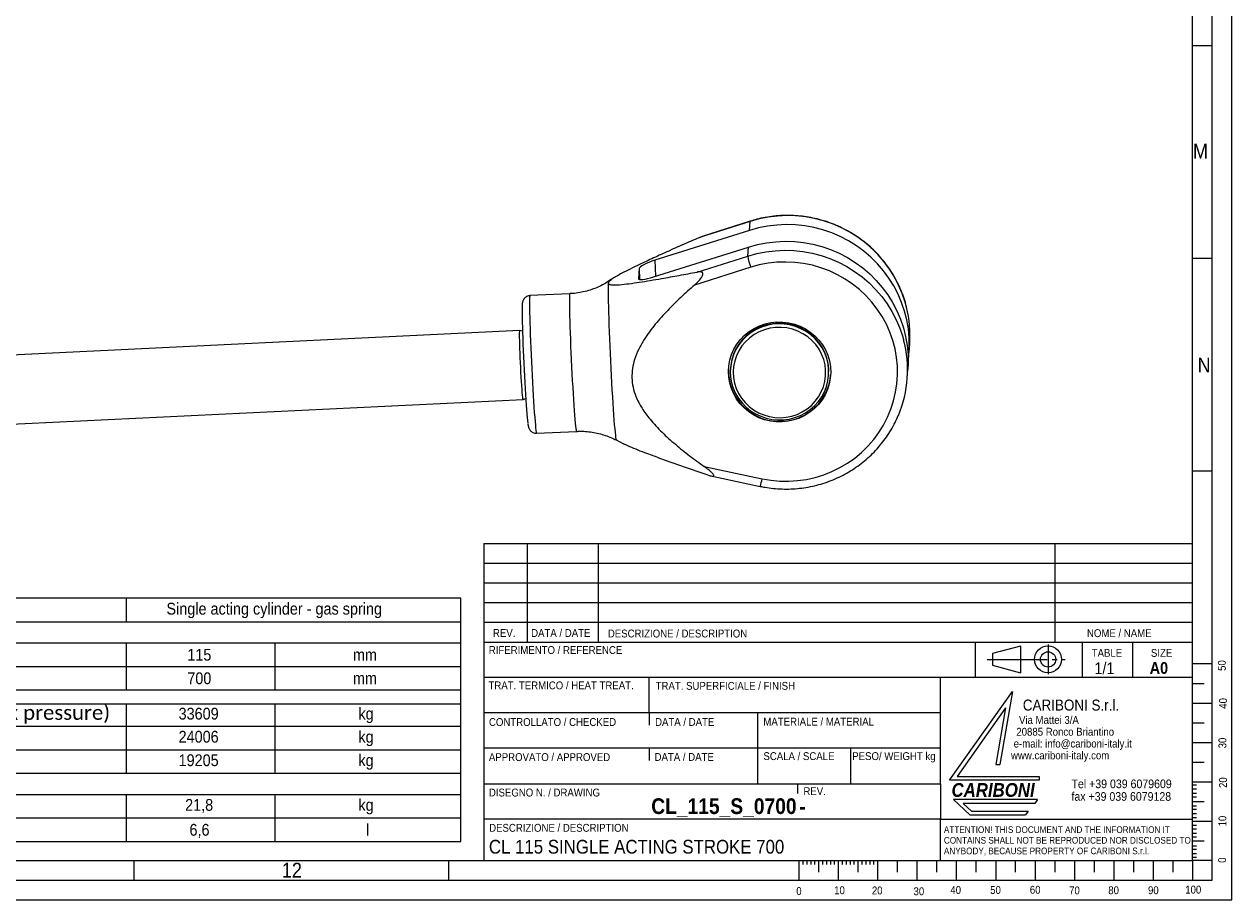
# Model space of a CAD drawing. Header units: millimetres. Extents: x 20 to 2358, y 20 to 1662.
# Tile 5 of 7: x 1744 to 2358, y 20 to 465. Entities that reach past the tile are written whole.
import ezdxf

# ---------------------------------------------------------------- set-up
doc = ezdxf.new("R2010")
doc.units = ezdxf.units.MM
doc.header["$LTSCALE"] = 2
doc.linetypes.add('SLD-Centro', pattern=[19.05, 15.24, -1.27, 1.27, -1.27])
doc.linetypes.add('SLD-Solido', pattern=[0])
doc.styles.add('SLDTEXTSTYLE0', font='GOTHIC.TTF', dxfattribs={"width": 0.913})
doc.styles.add('SLDTEXTSTYLE1', font='GOTHICB.TTF', dxfattribs={"width": 0.913})
doc.styles.add('SLDTEXTSTYLE2', font='GOTHICBI.TTF', dxfattribs={"width": 0.913})
doc.styles.add('SLDTEXTSTYLE3', font='CALIBRI.TTF')

# ---------------------------------------------------------------- blocks, each defined once
blk = doc.blocks.new('SW_NOTE_0')
at = {"color": 0, "linetype": 'Continuous', "lineweight": 0, "char_height": 4, "attachment_point": 1, "style": 'SLDTEXTSTYLE0'}
for s, insert in [('   Via Mattei 3/A', (0, 5.11)), ('  20885 Ronco Briantino', (0, -0.89)), (' e-mail: info@cariboni-italy.it', (0, -6.89)), ('www.cariboni-italy.com', (0, -12.89))]:
    blk.add_mtext(s, dxfattribs=dict(at, insert=insert))
blk = doc.blocks.new('SW_NOTE_1')
at = {"color": 0, "linetype": 'Continuous', "lineweight": 0, "char_height": 4.4, "attachment_point": 1, "style": 'SLDTEXTSTYLE0'}
for s, insert in [('Tel +39 039 6079609', (0, 5.62)), ('fax +39 039 6079128', (0, -0.78))]:
    blk.add_mtext(s, dxfattribs=dict(at, insert=insert))
blk = doc.blocks.new('SW_NOTE_2')
at = {"color": 0, "linetype": 'Continuous', "lineweight": 0, "char_height": 3.4, "attachment_point": 1, "style": 'SLDTEXTSTYLE0'}
for s, insert in [('ATTENTION! THIS DOCUMENT AND THE INFORMATION IT', (0, 4.34)), ('CONTAINS SHALL NOT BE REPRODUCED NOR DISCLOSED TO', (0, -1.06)), ('ANYBODY, BECAUSE PROPERTY OF CARIBONI S.r.l.', (0, -6.46))]:
    blk.add_mtext(s, dxfattribs=dict(at, insert=insert))
blk = doc.blocks.new('SW_TABLEANNOTATION_0')
at = {"color": 0, "linetype": 'SLD-Solido', "lineweight": 0}
for p, q in [((0, 0), (0, -123.58)), ((345.41, 0), (0, 0)), ((175.39, 0), (175.39, -11.95)), ((345.41, -123.58), (345.41, 0)), ((0, -11.95), (345.41, -11.95)), ((0, -22.69), (345.41, -22.69)), ((175.39, -22.69), (175.39, -46.59)), ((250.89, -22.69), (250.89, -46.59)), ((0, -34.64), (345.41, -34.64)), ((0, -46.59), (345.41, -46.59)), ((0, -53.57), (345.41, -53.57)), ((175.39, -53.57), (175.39, -88.94)), ((250.89, -53.57), (250.89, -88.94)), ((0, -65.05), (345.41, -65.05)), ((0, -76.99), (345.41, -76.99)), ((0, -88.94), (345.41, -88.94)), ((0, -99.69), (345.41, -99.69)), ((175.39, -99.69), (175.39, -123.58)), ((250.89, -99.69), (250.89, -123.58)), ((0, -111.63), (345.41, -111.63)), ((0, -123.58), (345.41, -123.58))]:
    blk.add_line(p, q, dxfattribs=at)
at = {"color": 0, "linetype": 'Continuous', "lineweight": 0, "attachment_point": 1}
for s, insert, char_height, style in [('Function', (3, -1.03), 7.408, 'SLDTEXTSTYLE3'), ('Single acting cylinder - gas spring', (195.89, -2.31), 6, 'SLDTEXTSTYLE0'), ('Bore', (3, -24.83), 7.408, 'SLDTEXTSTYLE3'), ('115', (206.49, -25.71), 6, 'SLDTEXTSTYLE0'), ('mm', (290.65, -25.71), 6, 'SLDTEXTSTYLE0'), ('Stroke', (3, -36.78), 7.408, 'SLDTEXTSTYLE3'), ('700', (206.49, -37.66), 6, 'SLDTEXTSTYLE0'), ('mm', (290.65, -37.66), 6, 'SLDTEXTSTYLE0'), ('Pull load @ 350 bar (max pressure)', (3, -54.37), 7.4083, 'SLDTEXTSTYLE3'), ('kg', (293.45, -55.64), 6, 'SLDTEXTSTYLE0'), ('33609', (202.06, -55.64), 6, 'SLDTEXTSTYLE0'), ('Pull load @ 250 bar', (3, -66.08), 7.4083, 'SLDTEXTSTYLE3'), ('24006', (202.06, -67.36), 6, 'SLDTEXTSTYLE0'), ('kg', (293.45, -67.36), 6, 'SLDTEXTSTYLE0'), ('Pull load @ 200 bar', (3, -78.03), 7.4083, 'SLDTEXTSTYLE3'), ('19205', (202.06, -79.3), 6, 'SLDTEXTSTYLE0'), ('kg', (293.45, -79.3), 6, 'SLDTEXTSTYLE0'), ('Approx. dry weight', (3, -100.72), 7.4083, 'SLDTEXTSTYLE3'), ('21,8', (205.38, -102), 6, 'SLDTEXTSTYLE0'), ('kg', (293.45, -102), 6, 'SLDTEXTSTYLE0'), ('Max oil volume', (3, -113.77), 7.4083, 'SLDTEXTSTYLE3'), ('6,6', (207.6, -114.65), 6, 'SLDTEXTSTYLE0'), ('l', (297.35, -114.65), 6, 'SLDTEXTSTYLE0')]:
    blk.add_mtext(s, dxfattribs=dict(at, insert=insert, char_height=char_height, style=style))

msp = doc.modelspace()

# ---------------------------------------------------------------- linework, layer by layer
at = {"color": 7, "linetype": 'SLD-Solido', "lineweight": 0}
for p, q in [((2358, 20), (2358, 1662)), ((2348, 30), (2348, 1652)), ((2338, 454), (2348, 454)), ((2338, 346), (2348, 346)), ((2338, 238), (2348, 238)), ((1978, 200.997), (2338, 200.997)), ((2000, 200.997), (2000, 150.997)), ((2036, 200.997), (2036, 150.997)), ((2268, 200.997), (2268, 150.997)), ((1978.009, 190.997), (2338.009, 190.997)), ((1978.009, 180.997), (2338.009, 180.997)), ((1978.009, 170.997), (2338.009, 170.997)), ((1978.009, 160.997), (2338.009, 160.997)), ((2227.503, 150.997), (2227.503, 132.997)), ((2250.626, 148.939), (2236.32, 145.087)), ((2250.626, 148.939), (2250.626, 135.389)), ((2282, 150.997), (2282, 132.997)), ((2307.472, 150.997), (2307.472, 132.997)), ((2236.32, 145.087), (2236.32, 139.241)), ((2236.32, 139.241), (2250.626, 135.389)), ((2338, 140), (2348, 140)), ((2338, 132.997), (1978, 132.997)), ((2062, 114.997), (2062, 132.997)), ((2210, 78.997), (2210, 132.997)), ((2338, 130), (2344, 130)), ((2214.561, 80.752), (2246.536, 125.849)), ((2246.536, 125.849), (2240.094, 88.701)), ((2243.055, 117.481), (2218.431, 82.752)), ((2243.055, 117.481), (2238.073, 88.752)), ((2338, 120), (2348, 120)), ((2210, 114.997), (1978, 114.997)), ((2062, 114.997), (2062, 108.799)), ((2117.086, 78.997), (2117.086, 114.997)), ((2338, 110), (2344, 110)), ((2338, 100), (2348, 100)), ((2210, 96.997), (1978, 96.997)), ((2062, 96.997), (2062, 90.837)), ((2164.217, 96.997), (2164.217, 78.997)), ((2238.073, 88.752), (2240.094, 88.701)), ((2338, 90), (2344, 90)), ((2260.094, 80.752), (2214.561, 80.752)), ((2218.431, 82.752), (2260.073, 82.752)), ((2260.073, 82.752), (2260.094, 80.752)), ((2338, 80), (2348, 80)), ((2137.23, 78.997), (2137.23, 74)), ((2338, 78.355), (2340, 78.355)), ((2338, 76.433), (2340, 76.433)), ((2338, 74.254), (2340, 74.254)), ((2259.242, 70.963), (2216.561, 70.963)), ((2216.561, 70.963), (2224.861, 63.13)), ((2221.562, 68.918), (2225.668, 65.043)), ((2257.856, 68.918), (2221.562, 68.918)), ((2259.242, 70.963), (2257.856, 68.918)), ((2338, 72.34), (2340, 72.34)), ((2338, 70), (2344, 70)), ((2338, 67.817), (2340, 67.817)), ((2224.861, 63.13), (2253.166, 63.13)), ((2225.668, 65.043), (2254.561, 65.043)), ((2254.561, 65.043), (2253.166, 63.13)), ((2338, 66.121), (2340, 66.121)), ((2338, 63.942), (2340, 63.942)), ((2338, 61.91), (2340, 61.91)), ((2210, 39.997), (2210, 60.997)), ((2210, 60.997), (2338, 60.997)), ((2338, 60), (2348, 60)), ((2338, 57.999), (2340, 57.999)), ((2338, 56.078), (2340, 56.078)), ((2338, 53.898), (2340, 53.898)), ((2338, 51.985), (2340, 51.985)), ((2338, 50), (2344, 50)), ((2338, 47.461), (2340, 47.461)), ((2338, 45.766), (2340, 45.766)), ((2338, 43.586), (2340, 43.586)), ((1800, 40), (1800, 30)), ((1960, 40), (1960, 30)), ((2138, 40), (2138, 30)), ((2140, 40), (2140, 38)), ((2142, 40), (2142, 38)), ((2144, 40), (2144, 38)), ((2146, 40), (2146, 38)), ((2148, 40), (2148, 34)), ((2150, 40), (2150, 38)), ((2152, 40), (2152, 38)), ((2154, 40), (2154, 38)), ((2156, 40), (2156, 38)), ((2158, 40), (2158, 30)), ((2160, 40), (2160, 38)), ((2162, 40), (2162, 38)), ((2164, 40), (2164, 38)), ((2166, 40), (2166, 38)), ((2168, 40), (2168, 34)), ((2170, 40), (2170, 38)), ((2172, 40), (2172, 38)), ((2174, 40), (2174, 38)), ((2176, 40), (2176, 38)), ((2178, 40), (2178, 30)), ((2188, 40), (2188, 34)), ((2198, 40), (2198, 30)), ((2208, 40), (2208, 34)), ((2218, 40), (2218, 30)), ((2228, 40), (2228, 34)), ((2238, 40), (2238, 30)), ((2248, 34), (2248, 40)), ((2258, 40), (2258, 30)), ((2268, 40), (2268, 34)), ((2278, 40), (2278, 30)), ((2288, 40), (2288, 34)), ((2298, 40), (2298, 30)), ((2308, 40), (2308, 34)), ((2318, 40), (2318, 30)), ((2328, 40), (2328, 34)), ((2338, 41.673), (2340, 41.673)), ((2338, 40), (2338, 30)), ((2348, 40), (2338, 40)), ((30, 30), (2348, 30)), ((20, 20), (2358, 20))]:
    msp.add_line(p, q, dxfattribs=at)
at = {"color": 7, "linetype": 'SLD-Solido', "lineweight": 15}
for p, q in [((2338, 40), (2338, 1642)), ((2113.266, 364.701), (2087.531, 356.589)), ((2113.311, 364.819), (2088.854, 357.11)), ((2112.948, 360.14), (2113.266, 364.701)), ((2112.948, 360.14), (2064.791, 344.96)), ((2087.531, 356.589), (2088.87, 357.061)), ((2064.198, 336.474), (2112.355, 351.655)), ((2112.036, 347.094), (2112.355, 351.655)), ((2086.301, 338.981), (2112.036, 347.094)), ((2056.797, 340.78), (2056.442, 335.689)), ((2113.511, 341.382), (2084.962, 332.383)), ((2043.997, 335.992), (2041.306, 334.26)), ((2021.61, 327.948), (2001.358, 326.971)), ((1996.21, 309.202), (1299.147, 275.558)), ((1997.564, 308.909), (1996.214, 309.202)), ((2193.999, 298.151), (2194.317, 302.712)), ((2103.251, 290.279), (2103.229, 289.961)), ((2193.087, 285.104), (2193.406, 289.665)), ((2153.108, 286.477), (2153.13, 286.795)), ((1300.834, 240.598), (1997.898, 274.243)), ((1997.901, 274.243), (1999.217, 274.665)), ((2004.733, 257.052), (2024.984, 258.03)), ((2045.197, 253.644), (2048.943, 251.715)), ((2089.927, 240.124), (2119.293, 233.92)), ((2093.262, 235.386), (2118.334, 230.089)), ((1978, 200.997), (1978, 39.997)), ((1978, 150.997), (2338, 150.997)), ((1978, 78.997), (2210, 78.997)), ((2210, 78.997), (2210, 60.997)), ((2210, 60.997), (1978, 60.997)), ((40, 40), (2338, 40)), ((1978, 39.997), (2338, 39.997))]:
    msp.add_line(p, q, dxfattribs=at)
at = {"color": 8, "linetype": 'SLD-Solido', "lineweight": 15}
for p, q in [((2064.791, 344.96), (2065.23, 336.799)), ((2056.797, 340.78), (2057.097, 335.209)), ((2056.442, 335.689), (2056.446, 335.603))]:
    msp.add_line(p, q, dxfattribs=at)
at = {"color": 7, "linetype": 'SLD-Centro', "lineweight": 0}
for p, q in [((2264.611, 149.741), (2264.611, 134.587)), ((2233.697, 142.164), (2273.333, 142.164))]:
    msp.add_line(p, q, dxfattribs=at)
at = {"color": 7, "linetype": 'SLD-Solido', "lineweight": 15, "flags": 128}
for points in [[(2193.55, 293.919), (2193.831, 296.216), (2194.125, 300.833), (2194.057, 305.459), (2193.628, 310.068), (2192.84, 314.633), (2191.699, 319.127), (2190.21, 323.524), (2188.383, 327.797), (2186.228, 331.924), (2183.757, 335.878), (2180.986, 339.638), (2177.93, 343.181), (2174.607, 346.486), (2171.036, 349.535), (2167.238, 352.31), (2163.236, 354.794), (2159.053, 356.972), (2154.712, 358.833), (2150.24, 360.365), (2145.663, 361.56), (2141.007, 362.41), (2136.299, 362.911), (2131.567, 363.059), (2126.838, 362.854), (2122.141, 362.296), (2117.501, 361.39), (2112.948, 360.14)], [(2112.355, 351.655), (2116.909, 352.904), (2121.548, 353.811), (2126.246, 354.368), (2130.974, 354.573), (2135.706, 354.425), (2140.414, 353.924), (2145.07, 353.074), (2149.648, 351.88), (2154.12, 350.348), (2158.46, 348.487), (2162.643, 346.308), (2166.646, 343.824), (2170.443, 341.05), (2174.014, 338.001), (2177.337, 334.695), (2180.393, 331.152), (2183.165, 327.392), (2185.635, 323.438), (2187.79, 319.312), (2189.618, 315.038), (2191.106, 310.641), (2192.248, 306.147), (2193.035, 301.583), (2193.464, 296.973), (2193.532, 292.347), (2193.406, 289.665)], [(2119.293, 233.92), (2123.769, 233.155), (2128.292, 232.741), (2132.833, 232.68), (2137.364, 232.972), (2141.855, 233.617), (2146.278, 234.608), (2150.605, 235.941), (2154.809, 237.607), (2158.863, 239.595), (2162.741, 241.893), (2166.418, 244.486), (2169.872, 247.357), (2173.08, 250.489), (2176.021, 253.861), (2178.678, 257.452), (2181.033, 261.24), (2183.072, 265.2), (2184.781, 269.306), (2186.149, 273.534), (2187.169, 277.856), (2187.833, 282.245), (2188.137, 286.672), (2188.079, 291.111), (2187.66, 295.532), (2186.882, 299.907), (2185.751, 304.209), (2184.272, 308.41), (2182.457, 312.484), (2180.316, 316.405), (2177.863, 320.148), (2175.114, 323.69), (2172.085, 327.006), (2168.797, 330.078), (2165.269, 332.885), (2161.525, 335.409), (2157.589, 337.634), (2153.484, 339.546), (2149.238, 341.134), (2144.877, 342.386), (2140.429, 343.296), (2135.923, 343.857), (2131.386, 344.065), (2126.847, 343.92), (2122.336, 343.422), (2117.881, 342.574), (2113.511, 341.382)], [(1997.363, 320.09), (1997.359, 319.28), (1997.367, 317.604), (1997.394, 315.635), (1997.44, 313.397), (1997.504, 310.914), (1997.586, 308.215), (1997.684, 305.331), (1997.798, 302.293), (1997.926, 299.136), (1998.067, 295.897), (1998.218, 292.611), (1998.38, 289.316), (1998.549, 286.05), (1998.723, 282.849), (1998.901, 279.75), (1999.081, 276.787), (1999.261, 273.995), (1999.438, 271.404), (1999.611, 269.045), (1999.778, 266.944), (1999.936, 265.125), (2000.084, 263.609), (2000.221, 262.411), (2000.225, 262.38)], [(2129.534, 262.842), (2126.511, 262.868), (2123.51, 263.237), (2120.572, 263.944), (2117.737, 264.979), (2115.043, 266.328), (2112.527, 267.974), (2110.222, 269.893), (2108.16, 272.06), (2106.368, 274.445), (2104.871, 277.017), (2103.689, 279.74), (2102.839, 282.578), (2102.33, 285.493), (2102.172, 288.444), (2102.364, 291.392), (2102.906, 294.297), (2103.789, 297.12), (2105.002, 299.823), (2106.529, 302.368), (2108.348, 304.723), (2110.435, 306.854), (2112.761, 308.733), (2115.297, 310.335), (2118.006, 311.637), (2120.852, 312.623), (2123.798, 313.279), (2126.803, 313.596), (2129.826, 313.57), (2132.827, 313.201), (2135.764, 312.495), (2138.599, 311.459), (2141.293, 310.11), (2143.81, 308.465), (2146.115, 306.545), (2148.177, 304.378), (2149.969, 301.993), (2151.465, 299.421), (2152.647, 296.698), (2153.498, 293.86), (2154.006, 290.946), (2154.165, 287.994), (2153.972, 285.046), (2153.431, 282.141), (2152.547, 279.318), (2151.334, 276.616), (2149.808, 274.07), (2147.989, 271.716), (2145.902, 269.584), (2143.575, 267.705), (2141.04, 266.103), (2138.331, 264.801), (2135.484, 263.815), (2132.539, 263.159), (2129.534, 262.842)], [(2153.153, 289.742), (2152.823, 292.62), (2152.146, 295.44), (2151.134, 298.163), (2149.799, 300.752), (2148.161, 303.168), (2146.243, 305.38), (2144.071, 307.355), (2141.676, 309.065), (2139.092, 310.488), (2136.355, 311.603), (2133.504, 312.393), (2130.577, 312.849), (2127.618, 312.964), (2124.666, 312.735), (2121.764, 312.167), (2118.952, 311.267), (2116.269, 310.049), (2113.754, 308.528), (2111.442, 306.726), (2109.365, 304.67), (2107.552, 302.386), (2106.029, 299.909), (2104.817, 297.271), (2103.933, 294.512), (2103.389, 291.668), (2103.251, 290.279)], [(1997.901, 274.243), (1997.863, 274.287), (1997.782, 274.643), (1997.687, 275.346), (1997.579, 276.382), (1997.46, 277.731), (1997.333, 279.364), (1997.2, 281.25), (1997.064, 283.348), (1996.928, 285.617), (1996.795, 288.01), (1996.667, 290.478), (1996.546, 292.972), (1996.436, 295.441), (1996.339, 297.834), (1996.256, 300.102), (1996.19, 302.2), (1996.141, 304.084), (1996.11, 305.717), (1996.099, 307.065), (1996.107, 308.101), (1996.135, 308.803), (1996.181, 309.158), (1996.214, 309.202)], [(2153.131, 289.424), (2152.801, 292.302), (2152.124, 295.122), (2151.112, 297.845), (2149.777, 300.433), (2148.139, 302.85), (2146.221, 305.061), (2144.049, 307.036), (2141.654, 308.747), (2139.07, 310.17), (2136.333, 311.284), (2133.482, 312.075), (2130.555, 312.531), (2127.596, 312.645), (2124.644, 312.417), (2121.742, 311.849), (2118.93, 310.949), (2116.247, 309.73), (2113.732, 308.21), (2111.42, 306.408), (2109.343, 304.351), (2107.53, 302.068), (2106.007, 299.59), (2104.794, 296.953), (2103.91, 294.193), (2103.367, 291.35), (2103.172, 288.462), (2103.327, 285.571), (2103.831, 282.717), (2104.677, 279.94), (2105.853, 277.28), (2107.342, 274.773), (2109.123, 272.455), (2111.172, 270.358), (2113.459, 268.512), (2115.953, 266.942), (2118.618, 265.672), (2121.417, 264.717), (2124.311, 264.093), (2127.26, 263.807), (2130.221, 263.864), (2133.153, 264.263), (2136.015, 264.998), (2138.767, 266.06), (2141.37, 267.432), (2143.788, 269.096), (2145.987, 271.028), (2147.935, 273.202), (2149.606, 275.587), (2150.976, 278.149), (2152.026, 280.852), (2152.741, 283.659), (2153.111, 286.529), (2153.131, 289.424)], [(2151.611, 289.033), (2151.282, 291.844), (2150.601, 294.594), (2149.581, 297.243), (2148.235, 299.75), (2146.585, 302.078), (2144.655, 304.191), (2142.475, 306.056), (2140.078, 307.647), (2137.5, 308.938), (2134.781, 309.911), (2131.96, 310.549), (2129.082, 310.845), (2126.19, 310.792), (2123.327, 310.393), (2120.537, 309.653), (2117.863, 308.582), (2115.345, 307.199), (2113.02, 305.523), (2110.925, 303.579), (2109.091, 301.398), (2107.546, 299.013), (2106.313, 296.459), (2105.411, 293.775), (2104.854, 291.002), (2104.65, 288.183), (2104.802, 285.358), (2105.307, 282.573), (2106.159, 279.868), (2107.345, 277.285), (2108.846, 274.863), (2110.639, 272.639), (2112.697, 270.646), (2114.99, 268.914), (2117.483, 267.47), (2120.136, 266.336), (2122.912, 265.529), (2125.766, 265.061), (2128.657, 264.94), (2131.54, 265.166), (2134.372, 265.737), (2137.109, 266.644), (2139.71, 267.873), (2142.136, 269.406), (2144.35, 271.219), (2146.318, 273.285), (2148.011, 275.573), (2149.403, 278.047), (2150.472, 280.671), (2151.203, 283.405), (2151.585, 286.206), (2151.611, 289.033)], [(2153.13, 286.795), (2153.133, 286.848), (2153.153, 289.742)]]:
    msp.add_lwpolyline(points, dxfattribs=at)
at = {"color": 8, "linetype": 'SLD-Solido', "lineweight": 15, "flags": 128}
for points in [[(2192.728, 321.068), (2192.018, 323.688), (2190.529, 328.085), (2188.702, 332.359), (2186.547, 336.485), (2184.076, 340.439), (2181.305, 344.199), (2178.248, 347.742), (2174.925, 351.048), (2171.354, 354.096), (2167.557, 356.871), (2163.555, 359.355), (2159.371, 361.533), (2155.031, 363.394), (2150.559, 364.927), (2145.982, 366.121), (2141.326, 366.971), (2136.618, 367.472), (2131.886, 367.62), (2127.157, 367.415), (2122.459, 366.857), (2117.82, 365.951), (2113.266, 364.701)], [(2113.266, 364.701), (2113.31, 364.819), (2113.311, 364.819)], [(2112.036, 347.094), (2116.59, 348.343), (2121.229, 349.25), (2125.927, 349.807), (2130.656, 350.012), (2135.388, 349.864), (2140.096, 349.363), (2144.752, 348.513), (2149.329, 347.319), (2153.801, 345.786), (2158.141, 343.926), (2162.325, 341.747), (2166.327, 339.263), (2170.124, 336.489), (2173.695, 333.44), (2177.018, 330.134), (2180.075, 326.591), (2182.846, 322.831), (2185.317, 318.877), (2187.472, 314.751), (2189.299, 310.477), (2190.788, 306.08), (2191.241, 304.463)], [(2041.306, 334.26), (2041.252, 334.156), (2041.178, 333.703), (2041.122, 332.9), (2041.084, 331.756), (2041.066, 330.278), (2041.068, 328.482), (2041.088, 326.382), (2041.128, 323.997), (2041.187, 321.349), (2041.264, 318.459), (2041.358, 315.354), (2041.469, 312.061), (2041.596, 308.609), (2041.738, 305.028), (2041.893, 301.35), (2042.061, 297.606), (2042.238, 293.831), (2042.425, 290.057), (2042.62, 286.317), (2042.82, 282.644), (2043.023, 279.07), (2043.23, 275.627), (2043.436, 272.345), (2043.641, 269.254), (2043.842, 266.379), (2044.039, 263.746), (2044.229, 261.379), (2044.41, 259.298), (2044.581, 257.522), (2044.741, 256.066), (2044.888, 254.943), (2045.02, 254.163), (2045.138, 253.732), (2045.197, 253.644)], [(2001.358, 326.971), (2001.349, 326.968), (2001.269, 326.749), (2001.207, 326.173), (2001.164, 325.247), (2001.14, 323.979), (2001.136, 322.384), (2001.151, 320.476), (2001.186, 318.277), (2001.24, 315.808), (2001.312, 313.095), (2001.403, 310.166), (2001.51, 307.05), (2001.633, 303.78), (2001.77, 300.39), (2001.92, 296.913), (2002.082, 293.386), (2002.254, 289.845), (2002.434, 286.326), (2002.62, 282.866), (2002.811, 279.499), (2003.004, 276.261), (2003.197, 273.184), (2003.389, 270.301), (2003.577, 267.64), (2003.76, 265.229), (2003.936, 263.093), (2004.102, 261.254), (2004.258, 259.731), (2004.401, 258.539), (2004.53, 257.69), (2004.644, 257.194), (2004.733, 257.052)], [(2021.61, 327.948), (2021.601, 327.946), (2021.521, 327.726), (2021.459, 327.151), (2021.416, 326.224), (2021.392, 324.957), (2021.388, 323.361), (2021.403, 321.454), (2021.438, 319.255), (2021.492, 316.786), (2021.564, 314.073), (2021.654, 311.144), (2021.762, 308.028), (2021.884, 304.758), (2022.022, 301.367), (2022.172, 297.891), (2022.334, 294.364), (2022.506, 290.822), (2022.686, 287.304), (2022.872, 283.843), (2023.063, 280.476), (2023.256, 277.238), (2023.449, 274.161), (2023.641, 271.278), (2023.829, 268.617), (2024.012, 266.207), (2024.188, 264.071), (2024.354, 262.232), (2024.51, 260.708), (2024.653, 259.516), (2024.782, 258.668), (2024.896, 258.171), (2024.984, 258.03)]]:
    msp.add_lwpolyline(points, dxfattribs=at)
at = {"color": 7, "linetype": 'SLD-Solido', "lineweight": 0}
for radius in [6.861, 3.874]:
    msp.add_circle((2264.611, 142.164), radius, dxfattribs=at)
at = {"color": 7, "linetype": 'SLD-Solido', "lineweight": 15}
for centre, radius, start, end in [((2140.146, 351.304), 28.424, 188.519139, 200.431002), ((2135.138, 306.836), 59.323, 356.013543, 13.881226), ((2133.946, 289.235), 59.285, 337.070372, 14.884053), ((2127.967, 288.867), 25.756, 176.701627, 273.536672), ((2128.591, 288.759), 25.617, 272.159537, 355.4467)]:
    msp.add_arc(centre, radius, start, end, dxfattribs=at)
at = {"color": 8, "linetype": 'SLD-Solido', "lineweight": 15}
msp.add_arc((2094.335, 238.134), 25.311, 341.466922, 350.416496, dxfattribs=at)
at = {"color": 7, "linetype": 'SLD-Solido', "lineweight": 15}
for centre, start_param, end_param in [((2064.673, 343.263), 1.4926066, 3.0634029), ((2064.317, 338.171), 3.0634029, 4.6341992)]:
    msp.add_ellipse(centre, major_axis=(7.86, 2.608), ratio=0.1905809, start_param=start_param, end_param=end_param, dxfattribs=at)
for points, knots in [([(2192.691, 321.128), (2192.597, 321.547), (2192.187, 323.378), (2191.152, 326.547), (2189.587, 330.605), (2187.707, 334.537), (2185.553, 338.332), (2183.126, 341.966), (2180.441, 345.423), (2177.512, 348.685), (2174.353, 351.734), (2170.98, 354.555), (2167.41, 357.135), (2163.663, 359.459), (2159.756, 361.516), (2155.709, 363.296), (2151.544, 364.788), (2147.281, 365.987), (2142.943, 366.884), (2138.551, 367.476), (2134.127, 367.76), (2129.695, 367.733), (2125.277, 367.399), (2120.896, 366.751), (2116.899, 365.888), (2114.4, 365.143), (2113.311, 364.819)], [0, 0, 0, 0, 0.0128529, 0.0561383, 0.0994283, 0.1427239, 0.1860258, 0.2293348, 0.2726513, 0.3159756, 0.3593079, 0.4026482, 0.4459962, 0.4893516, 0.5327139, 0.5760826, 0.6194571, 0.6628364, 0.70622, 0.7496068, 0.7929959, 0.8363865, 0.8797772, 0.923167, 0.966555, 1, 1, 1, 1]), ([(2087.531, 356.589), (2082.283, 354.275), (2074.407, 350.803), (2064.165, 346.155), (2057.621, 343.106), (2052.257, 340.503), (2048.474, 338.573), (2045.407, 336.879), (2043.424, 335.65), (2042.143, 334.691), (2041.43, 333.996), (2041.114, 333.399), (2041.255, 332.967), (2041.758, 332.683), (2042.714, 332.469), (2044.377, 332.403), (2047.4, 332.56), (2051.605, 333.026), (2056.917, 333.785), (2062.484, 334.678), (2069.239, 335.836), (2077.174, 337.266), (2083.258, 338.409), (2086.301, 338.981)], [0, 0, 0, 0, 0.1450428, 0.2177095, 0.2904919, 0.3353578, 0.3804283, 0.4117632, 0.4435628, 0.461526, 0.4798635, 0.49787, 0.5165831, 0.5322458, 0.5482355, 0.5782449, 0.6089833, 0.66318, 0.7179257, 0.7733993, 0.8289499, 0.9144489, 1, 1, 1, 1]), ([(2084.962, 332.383), (2085.27, 332.658), (2085.886, 333.209), (2086.781, 334.093), (2087.642, 335.035), (2088.28, 335.849), (2088.698, 336.495), (2088.928, 336.914), (2089.104, 337.319), (2089.205, 337.659), (2089.247, 337.953), (2089.242, 338.192), (2089.192, 338.412), (2089.094, 338.608), (2088.945, 338.776), (2088.718, 338.932), (2088.404, 339.05), (2088.013, 339.114), (2087.602, 339.13), (2087.179, 339.109), (2086.745, 339.059), (2086.449, 339.007), (2086.301, 338.981)], [0, 0, 0, 0, 0.1030379, 0.2064423, 0.3117861, 0.4185264, 0.4611804, 0.5042766, 0.5397663, 0.5760746, 0.6004916, 0.62554, 0.6499889, 0.6752545, 0.7033236, 0.7322023, 0.7766576, 0.8222523, 0.8660998, 0.9102579, 0.9550637, 1, 1, 1, 1]), ([(2041.241, 334.254), (2040.938, 334.049), (2039.711, 333.221), (2037.408, 332.01), (2034.352, 330.639), (2031.066, 329.502), (2027.595, 328.643), (2024.391, 328.115), (2022.39, 328.021), (2021.605, 327.984)], [0, 0, 0, 0, 0.0527124, 0.2128994, 0.3734552, 0.5342845, 0.7120536, 0.8871454, 1, 1, 1, 1]), ([(2084.962, 332.383), (2082.631, 330.301), (2077.964, 326.135), (2071.265, 319.527), (2065.991, 313.683), (2062.094, 308.697), (2059.228, 304.535), (2056.567, 299.868), (2054.517, 294.912), (2053.324, 289.953), (2053.023, 285.18), (2053.629, 280.382), (2054.931, 276.239), (2056.563, 272.712), (2058.845, 268.749), (2062.688, 263.546), (2068.425, 257.444), (2075.225, 251.345), (2082.419, 245.575), (2087.422, 241.942), (2089.927, 240.124)], [0, 0, 0, 0, 0.0788746, 0.157878, 0.2376697, 0.2778418, 0.3181503, 0.3657998, 0.4141376, 0.4542191, 0.4953819, 0.5355138, 0.5768954, 0.6053548, 0.6340514, 0.6926493, 0.7683742, 0.844792, 0.92232, 1, 1, 1, 1]), ([(2001.37, 326.949), (2001.3, 326.953), (2000.865, 326.977), (2000.12, 326.745), (1999.257, 326.301), (1998.607, 325.731), (1998.146, 325.134), (1997.847, 324.567), (1997.67, 324.08), (1997.565, 323.668), (1997.496, 323.271), (1997.438, 322.766), (1997.395, 322.054), (1997.366, 321.217), (1997.361, 320.521), (1997.36, 320.294)], [0, 0, 0, 0, 0.012741, 0.0797293, 0.1385652, 0.1917384, 0.2404753, 0.2857587, 0.3308913, 0.3815963, 0.4462966, 0.5412473, 0.7125152, 0.9058346, 1, 1, 1, 1]), ([(2118.334, 230.089), (2119.126, 229.931), (2121.365, 229.485), (2125.096, 228.989), (2129.518, 228.698), (2133.951, 228.721), (2138.369, 229.052), (2142.751, 229.692), (2147.075, 230.637), (2151.317, 231.881), (2155.457, 233.42), (2159.474, 235.244), (2163.346, 237.345), (2167.055, 239.711), (2170.58, 242.331), (2173.905, 245.191), (2177.012, 248.277), (2179.884, 251.572), (2182.51, 255.06), (2184.868, 258.726), (2186.9, 262.393), (2187.999, 264.898), (2188.515, 266.075)], [0, 0, 0, 0, 0.0281651, 0.0796423, 0.1311287, 0.1826169, 0.2341052, 0.2855926, 0.3370778, 0.3885597, 0.4400373, 0.4915094, 0.5429751, 0.5944334, 0.6458837, 0.6973251, 0.7487574, 0.8001801, 0.8515931, 0.9029965, 0.9543907, 1, 1, 1, 1]), ([(2000.252, 262.08), (2000.29, 261.792), (2000.373, 261.153), (2000.475, 260.589), (2000.622, 260.029), (2000.77, 259.603), (2001.018, 259.08), (2001.433, 258.47), (2002.056, 257.859), (2002.89, 257.359), (2003.812, 257.058), (2004.441, 257.07), (2004.72, 257.076)], [0, 0, 0, 0, 0.1936484, 0.4302484, 0.518113, 0.5878751, 0.6506009, 0.7133528, 0.7825817, 0.8577283, 0.9368802, 1, 1, 1, 1]), ([(2024.99, 257.997), (2025.33, 258.023), (2026.846, 258.139), (2029.533, 258.027), (2032.998, 257.663), (2036.366, 256.991), (2039.611, 256.048), (2042.538, 254.952), (2044.322, 254.06), (2045.114, 253.664)], [0, 0, 0, 0, 0.0491568, 0.2188976, 0.3860097, 0.5505987, 0.7127232, 0.8723995, 1, 1, 1, 1]), ([(2091.853, 235.798), (2086.551, 237.602), (2078.593, 240.311), (2068.261, 243.965), (2061.679, 246.38), (2056.277, 248.465), (2052.541, 250.028), (2050.054, 251.127), (2049.142, 251.629), (2048.952, 251.734)], [0, 0, 0, 0, 0.3453606, 0.5183869, 0.6916886, 0.7985185, 0.9058357, 0.9804471, 1, 1, 1, 1]), ([(2091.853, 235.798), (2092.562, 235.573), (2093.528, 235.267), (2094.414, 235.245), (2094.719, 235.38), (2094.786, 235.622), (2094.646, 236.006), (2094.14, 236.688), (2093.078, 237.7), (2091.595, 238.911), (2090.486, 239.717), (2089.927, 240.124)], [0, 0, 0, 0, 0.2086051, 0.2840412, 0.3352617, 0.3867957, 0.4331766, 0.5102791, 0.6574883, 0.8271367, 1, 1, 1, 1])]:
    msp.add_open_spline(points, degree=3, knots=knots, dxfattribs=at)

# ---------------------------------------------------------------- block references
at = {"color": 7, "linetype": 'Continuous', "lineweight": 0}
for name, p in [('SW_TABLEANNOTATION_0', (1620.758, 173.233)), ('SW_NOTE_0', (2245.784, 108.284)), ('SW_NOTE_1', (2276.524, 75.512)), ('SW_NOTE_2', (2211.682, 53.022))]:
    msp.add_blockref(name, p, dxfattribs=at)

# ---------------------------------------------------------------- texts
for s, insert, char_height, attachment_point, style in [('M', (2338.249, 404.139), 7.524, 1, 'SLDTEXTSTYLE0'), ('N', (2340.58, 295.461), 7.524, 1, 'SLDTEXTSTYLE0'), ('REV.', (1988.253, 157.575), 4, 2, 'SLDTEXTSTYLE0'), ('DATA / DATE', (2001.964, 157.575), 4, 1, 'SLDTEXTSTYLE0'), ('DESCRIZIONE / DESCRIPTION', (2040.936, 157.318), 4, 1, 'SLDTEXTSTYLE0'), ('NOME / NAME', (2284.382, 157.493), 4, 1, 'SLDTEXTSTYLE0'), ('RIFERIMENTO / REFERENCE', (1980.448, 148.924), 4, 1, 'SLDTEXTSTYLE0'), ('TABLE', (2286.805, 147.471), 4, 1, 'SLDTEXTSTYLE0'), ('SIZE', (2316.897, 147.471), 4, 1, 'SLDTEXTSTYLE0'), ('1/1', (2288.17, 140.677), 6, 1, 'SLDTEXTSTYLE0'), ('A0', (2316.25, 140.814), 6, 1, 'SLDTEXTSTYLE1'), ('TRAT. TERMICO / HEAT TREAT.', (1980.286, 130.95), 4, 1, 'SLDTEXTSTYLE0'), ('TRAT. SUPERFICIALE / FINISH', (2065.216, 130.723), 4, 1, 'SLDTEXTSTYLE0'), ('CARIBONI S.r.l.', (2251.792, 121.747), 5.59322, 1, 'SLDTEXTSTYLE0'), ('CONTROLLATO / CHECKED', (1980.542, 112.345), 4, 1, 'SLDTEXTSTYLE0'), ('DATA / DATE', (2064.923, 112.376), 4, 1, 'SLDTEXTSTYLE0'), ('MATERIALE / MATERIAL', (2119.961, 112.536), 4, 1, 'SLDTEXTSTYLE0'), ('APPROVATO / APPROVED', (1980.517, 94.521), 4, 1, 'SLDTEXTSTYLE0'), ('DATA / DATE', (2064.676, 94.61), 4, 1, 'SLDTEXTSTYLE0'), ('SCALA / SCALE', (2119.983, 95.016), 4, 1, 'SLDTEXTSTYLE0'), ('PESO/ WEIGHT kg', (2165.126, 95.016), 4, 1, 'SLDTEXTSTYLE0'), ('DISEGNO N. / DRAWING', (1980.503, 76.519), 4, 1, 'SLDTEXTSTYLE0'), ('REV.', (2140.304, 77.215), 4, 1, 'SLDTEXTSTYLE0'), ('CARIBONI', (2215.559, 79.326), 7, 1, 'SLDTEXTSTYLE2'), ('CL_115_S_0700', (2136.836, 71.596), 8, 3, 'SLDTEXTSTYLE1'), ('- ', (2138.203, 71.476), 8, 1, 'SLDTEXTSTYLE1'), ('DESCRIZIONE / DESCRIPTION', (1980.629, 58.586), 4, 1, 'SLDTEXTSTYLE0'), ('CL 115 SINGLE ACTING STROKE 700', (1980.497, 50.48), 7, 1, 'SLDTEXTSTYLE0'), ('12', (1875.282, 38.864), 7.524, 1, 'SLDTEXTSTYLE0'), ('0', (2136.672, 26.457), 4, 1, 'SLDTEXTSTYLE0'), ('10', (2155.931, 26.867), 4, 1, 'SLDTEXTSTYLE0'), ('20', (2175.082, 26.772), 4, 1, 'SLDTEXTSTYLE0'), ('30', (2196.26, 26.339), 4, 1, 'SLDTEXTSTYLE0'), ('40', (2214.968, 27.004), 4, 1, 'SLDTEXTSTYLE0'), ('50', (2235.226, 27.004), 4, 1, 'SLDTEXTSTYLE0'), ('60', (2255.362, 27.114), 4, 1, 'SLDTEXTSTYLE0'), ('70', (2275.305, 26.785), 4, 1, 'SLDTEXTSTYLE0'), ('80', (2295.213, 26.871), 4, 1, 'SLDTEXTSTYLE0'), ('90', (2315.397, 26.871), 4, 1, 'SLDTEXTSTYLE0'), ('100', (2334.319, 27.186), 4, 1, 'SLDTEXTSTYLE0')]:
    msp.add_mtext(s, dxfattribs=dict(at, insert=insert, char_height=char_height, attachment_point=attachment_point, style=style))
at = {"color": 7, "linetype": 'Continuous', "lineweight": 0, "char_height": 4, "attachment_point": 1, "rotation": 90, "style": 'SLDTEXTSTYLE0'}
for s, insert in [('50', (2350.911, 136.322)), ('40', (2351.512, 117.094)), ('30', (2351.211, 96.964)), ('20', (2351.512, 76.835)), ('10', (2351.211, 57.306)), ('0', (2351.056, 38.816))]:
    msp.add_mtext(s, dxfattribs=dict(at, insert=insert))

doc.saveas('drawing.dxf')
